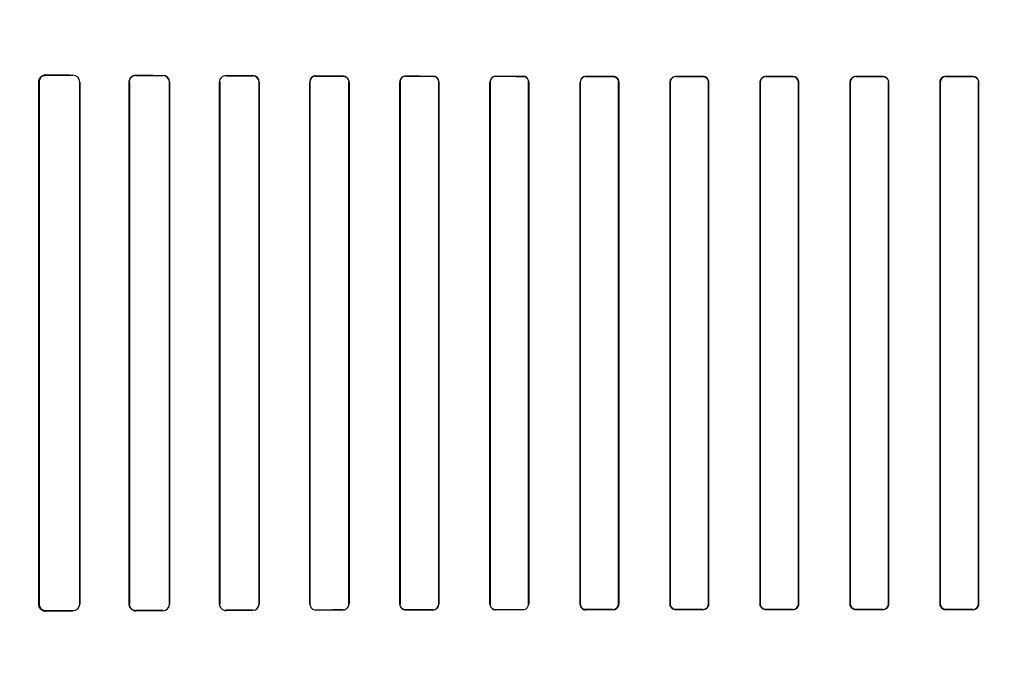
# Model space of a CAD drawing. Header units: millimetres. Extents: x 0 to 297, y 0 to 210.
# Tile 147 of 256: x 55.767 to 56.259, y 158.348 to 158.667. Entities that reach past the tile are written whole.
import ezdxf

# ---------------------------------------------------------------- set-up
doc = ezdxf.new("R2010")
doc.units = ezdxf.units.MM
doc.header["$LTSCALE"] = 16.335
doc.layers.get('0').update_dxf_attribs({"linetype": 'CONTINUOUS'})
for name, color, linetype in [('AXES_REF', 7, 'CONTINUOUS'), ('INTFCLR_1', 7, 'CONTINUOUS'), ('INTFCLR_72935', 7, 'CONTINUOUS')]:
    doc.layers.add(name, color=color, linetype=linetype)

msp = doc.modelspace()

# ---------------------------------------------------------------- linework, layer by layer
at = {"color": 7, "linetype": 'Continuous'}
for radius in [8.72625, 8.7255, 8.66962]:
    msp.add_circle((57.53761, 154.41059), radius, dxfattribs=at)
msp.add_arc((57.53761, 154.41059), 8.64, 278.277129, 261.722871, dxfattribs=at)
at = {"layer": 'AXES_REF', "color": 9, "linetype": 'Continuous'}
for radius in [7.96006, 5.33572]:
    msp.add_circle((57.53761, 154.41059), radius, dxfattribs=at)
at = {"layer": 'INTFCLR_1', "color": 6, "linetype": 'Continuous'}
for p, q in [((55.7765, 158.37508), (55.7765, 158.63608)), ((55.77667, 158.37508), (55.77667, 158.63608)), ((55.79696, 158.63608), (55.79696, 158.37508)), ((55.79711, 158.63608), (55.79711, 158.37508)), ((55.82171, 158.37508), (55.82171, 158.63608)), ((55.82184, 158.37508), (55.82184, 158.63608)), ((55.8418, 158.63608), (55.8418, 158.37508)), ((55.84193, 158.63608), (55.84193, 158.37508)), ((55.86686, 158.37508), (55.86686, 158.63608)), ((55.86698, 158.37508), (55.86698, 158.63608)), ((55.88668, 158.63608), (55.88668, 158.37508)), ((55.8868, 158.63608), (55.8868, 158.37508)), ((55.91198, 158.37508), (55.91198, 158.63608)), ((55.91209, 158.37508), (55.91209, 158.63608)), ((55.93159, 158.63608), (55.93159, 158.37508)), ((55.93169, 158.63608), (55.93169, 158.37508)), ((55.95707, 158.37508), (55.95707, 158.63608)), ((55.95717, 158.37508), (55.95717, 158.63608)), ((55.97651, 158.63608), (55.97651, 158.37508)), ((55.97661, 158.63608), (55.97661, 158.37508)), ((56.00214, 158.37508), (56.00214, 158.63608)), ((56.00224, 158.37508), (56.00224, 158.63608)), ((56.02145, 158.63608), (56.02145, 158.37508)), ((56.02155, 158.63608), (56.02155, 158.37508)), ((56.04719, 158.37508), (56.04719, 158.63608)), ((56.04729, 158.37508), (56.04729, 158.63608)), ((56.06641, 158.63608), (56.06641, 158.37508)), ((56.06651, 158.63608), (56.06651, 158.37508)), ((56.09222, 158.37508), (56.09222, 158.63608)), ((56.09232, 158.37508), (56.09232, 158.63608)), ((56.11139, 158.63608), (56.11139, 158.37508)), ((56.11148, 158.63608), (56.11148, 158.37508)), ((56.13724, 158.37508), (56.13724, 158.63608)), ((56.13734, 158.37508), (56.13734, 158.63608)), ((56.15637, 158.63608), (56.15637, 158.37508)), ((56.15647, 158.63608), (56.15647, 158.37508)), ((56.18224, 158.37508), (56.18224, 158.63608)), ((56.18234, 158.37508), (56.18234, 158.63608)), ((56.20138, 158.63608), (56.20138, 158.37508)), ((56.20147, 158.63608), (56.20147, 158.37508)), ((56.22723, 158.37508), (56.22723, 158.63608)), ((56.22733, 158.37508), (56.22733, 158.63608)), ((56.24639, 158.63608), (56.24639, 158.37508)), ((56.24649, 158.63608), (56.24649, 158.37508))]:
    msp.add_line(p, q, dxfattribs=at)
at = {"layer": 'INTFCLR_1', "color": 9, "linetype": 'Continuous'}
for p, q in [((55.77667, 158.63608), (55.7765, 158.63608)), ((55.78011, 158.63966), (55.78011, 158.6395)), ((55.79361, 158.63944), (55.79361, 158.63959)), ((55.79711, 158.63608), (55.79696, 158.63608)), ((55.82184, 158.63608), (55.82171, 158.63608)), ((55.82511, 158.63946), (55.82511, 158.63933)), ((55.83861, 158.63928), (55.83861, 158.63941)), ((55.84193, 158.63608), (55.8418, 158.63608)), ((55.86698, 158.63608), (55.86686, 158.63608)), ((55.87011, 158.63931), (55.87011, 158.63919)), ((55.88361, 158.63916), (55.88361, 158.63928)), ((55.8868, 158.63608), (55.88668, 158.63608)), ((55.91209, 158.63608), (55.91198, 158.63608)), ((55.91511, 158.6392), (55.91511, 158.63909)), ((55.92861, 158.63906), (55.92861, 158.63917)), ((55.93169, 158.63608), (55.93159, 158.63608)), ((55.95717, 158.63608), (55.95707, 158.63608)), ((55.96011, 158.63911), (55.96011, 158.639)), ((55.97361, 158.63898), (55.97361, 158.63909)), ((55.97661, 158.63608), (55.97651, 158.63608)), ((56.00224, 158.63608), (56.00214, 158.63608)), ((56.00511, 158.63904), (56.00511, 158.63894)), ((56.01861, 158.63892), (56.01861, 158.63902)), ((56.02155, 158.63608), (56.02145, 158.63608)), ((56.04729, 158.63608), (56.04719, 158.63608)), ((56.05011, 158.63899), (56.05011, 158.63889)), ((56.06361, 158.63888), (56.06361, 158.63898)), ((56.06651, 158.63608), (56.06641, 158.63608)), ((56.09232, 158.63608), (56.09222, 158.63608)), ((56.09511, 158.63896), (56.09511, 158.63886)), ((56.10861, 158.63886), (56.10861, 158.63895)), ((56.11148, 158.63608), (56.11139, 158.63608)), ((56.13734, 158.63608), (56.13724, 158.63608)), ((56.14011, 158.63894), (56.14011, 158.63885)), ((56.15361, 158.63884), (56.15361, 158.63894)), ((56.15647, 158.63608), (56.15637, 158.63608)), ((56.18234, 158.63608), (56.18224, 158.63608)), ((56.18511, 158.63894), (56.18511, 158.63884)), ((56.19861, 158.63885), (56.19861, 158.63894)), ((56.20147, 158.63608), (56.20138, 158.63608)), ((56.22733, 158.63608), (56.22723, 158.63608)), ((56.23011, 158.63895), (56.23011, 158.63886)), ((56.24361, 158.63886), (56.24361, 158.63896)), ((56.24649, 158.63608), (56.24639, 158.63608)), ((55.7765, 158.37508), (55.77667, 158.37508)), ((55.79696, 158.37508), (55.79711, 158.37508)), ((55.82171, 158.37508), (55.82184, 158.37508)), ((55.8418, 158.37508), (55.84193, 158.37508)), ((55.86686, 158.37508), (55.86698, 158.37508)), ((55.88668, 158.37508), (55.8868, 158.37508)), ((55.91198, 158.37508), (55.91209, 158.37508)), ((55.93159, 158.37508), (55.93169, 158.37508)), ((55.95707, 158.37508), (55.95717, 158.37508)), ((55.97651, 158.37508), (55.97661, 158.37508)), ((56.00214, 158.37508), (56.00224, 158.37508)), ((56.02145, 158.37508), (56.02155, 158.37508)), ((56.04719, 158.37508), (56.04729, 158.37508)), ((56.06641, 158.37508), (56.06651, 158.37508)), ((56.09222, 158.37508), (56.09232, 158.37508)), ((56.11139, 158.37508), (56.11148, 158.37508)), ((56.13724, 158.37508), (56.13734, 158.37508)), ((56.15637, 158.37508), (56.15647, 158.37508)), ((56.18224, 158.37508), (56.18234, 158.37508)), ((56.20138, 158.37508), (56.20147, 158.37508)), ((56.22723, 158.37508), (56.22733, 158.37508)), ((56.24639, 158.37508), (56.24649, 158.37508)), ((55.78011, 158.37165), (55.78011, 158.37149)), ((55.79361, 158.37156), (55.79361, 158.37171)), ((55.82511, 158.37182), (55.82511, 158.37169)), ((55.83861, 158.37174), (55.83861, 158.37187)), ((55.87011, 158.37196), (55.87011, 158.37184)), ((55.88361, 158.37188), (55.88361, 158.37199)), ((55.91511, 158.37206), (55.91511, 158.37195)), ((55.92861, 158.37198), (55.92861, 158.37209)), ((55.96011, 158.37215), (55.96011, 158.37204)), ((55.97361, 158.37206), (55.97361, 158.37217)), ((56.00511, 158.37221), (56.00511, 158.37211)), ((56.01861, 158.37213), (56.01861, 158.37223)), ((56.05011, 158.37226), (56.05011, 158.37216)), ((56.06361, 158.37217), (56.06361, 158.37227)), ((56.09511, 158.37229), (56.09511, 158.37219)), ((56.10861, 158.3722), (56.10861, 158.3723)), ((56.14011, 158.37231), (56.14011, 158.37221)), ((56.15361, 158.37221), (56.15361, 158.37231)), ((56.18511, 158.37231), (56.18511, 158.37221)), ((56.19861, 158.37221), (56.19861, 158.37231)), ((56.23011, 158.3723), (56.23011, 158.3722)), ((56.24361, 158.37219), (56.24361, 158.37229))]:
    msp.add_line(p, q, dxfattribs=at)
at = {"layer": 'INTFCLR_1', "color": 7, "linetype": 'Continuous'}
for points in [[(55.77901, 158.63933), (55.77912, 158.63936), (55.77924, 158.63939), (55.77936, 158.63942), (55.77947, 158.63944), (55.7796, 158.63946), (55.77972, 158.63948), (55.77985, 158.63949), (55.77998, 158.6395), (55.78011, 158.6395)], [(55.78011, 158.37165), (55.77998, 158.37165), (55.77986, 158.37166), (55.77974, 158.37167), (55.77961, 158.37169), (55.77948, 158.37171), (55.77936, 158.37173), (55.77924, 158.37176), (55.77912, 158.37179), (55.77901, 158.37183)], [(55.82399, 158.37188), (55.8241, 158.37184), (55.82422, 158.3718), (55.82434, 158.37177), (55.82446, 158.37175), (55.82459, 158.37173), (55.82471, 158.37171), (55.82484, 158.3717), (55.82497, 158.37169), (55.82511, 158.37169)]]:
    msp.add_lwpolyline(points, dxfattribs=at)
at = {"layer": 'INTFCLR_1', "color": 6, "linetype": 'Continuous'}
for centre, radius, start, end in [((55.79359, 158.63608), 0.00337, 0.0011, 89.77), ((55.8386, 158.63608), 0.00321, 0.0007, 89.8223), ((55.8701, 158.63608), 0.00324, 89.8407, 179.9916), ((55.8836, 158.63608), 0.00308, 0.0123, 89.8485), ((55.9151, 158.63607), 0.00301, 89.8956, 179.9841), ((55.9286, 158.63607), 0.00309, 0.0152, 89.8666), ((56.0051, 158.63607), 0.00287, 89.9492, 179.9799), ((56.0186, 158.63608), 0.00295, 0.0065, 89.925), ((56.0501, 158.63608), 0.00282, 89.9552, 179.9955), ((56.0636, 158.63608), 0.0029, 0.0031, 89.9508), ((56.1086, 158.63608), 0.00288, 0.003, 89.9718), ((56.14011, 158.63608), 0.00277, 89.9896, 179.9979), ((56.18511, 158.63608), 0.00277, 90.0063, 179.9995), ((56.23011, 158.63608), 0.00278, 90.0274, 179.9964), ((55.79359, 158.37508), 0.00337, 270.2303, 359.9985), ((55.83859, 158.37508), 0.00334, 270.2088, 359.9855), ((55.9151, 158.37508), 0.00301, 180.0157, 270.1048), ((55.9601, 158.37508), 0.00303, 180.0176, 270.083), ((56.0501, 158.37508), 0.00292, 180.005, 270.0472), ((56.0951, 158.37508), 0.00288, 180.0021, 270.0303), ((56.15361, 158.37508), 0.00277, 270.0063, 359.9995), ((56.23011, 158.37508), 0.00288, 180.004, 269.9708)]:
    msp.add_arc(centre, radius, start, end, dxfattribs=at)
for centre, major_axis, start_param, end_param in [((56.16936, 158.64058), (0.4694, 0), -2.548571, -2.498918), ((56.16936, 158.64058), (0.4964, 0), -2.472123, -2.429437), ((56.16936, 158.64058), (0.4694, 0), -2.394089, -2.352695), ((56.16936, 158.64058), (0.4964, 0), -2.337129, -2.300034), ((56.16936, 158.64058), (0.4694, 0), -2.262072, -2.225293), ((56.16936, 158.64058), (0.4964, 0), -2.217858, -2.184193), ((56.16936, 158.64058), (0.4694, 0), -2.143198, -2.109347), ((56.16936, 158.64058), (0.4964, 0), -2.10853, -2.077154), ((56.16936, 158.64058), (0.4694, 0), -2.032847, -2.000965), ((56.16936, 158.64058), (0.4964, 0), -2.005937, -1.976148), ((56.16936, 158.64058), (0.4694, 0), -1.928279, -1.897747), ((56.16936, 158.64058), (0.4964, 0), -1.908037, -1.879358), ((56.16936, 158.64058), (0.4694, 0), -1.827661, -1.798036), ((56.16936, 158.64058), (0.4964, 0), -1.8134, -1.785477), ((56.16936, 158.64058), (0.4694, 0), -1.729645, -1.700582), ((56.16936, 158.64058), (0.4964, 0), -1.720938, -1.693486), ((56.16936, 158.64058), (0.4694, 0), -1.633151, -1.604356), ((56.16936, 158.64058), (0.4964, 0), -1.629755, -1.60253), ((56.16936, 158.64058), (0.4694, 0), -1.537236, -1.508442), ((56.16936, 158.64058), (0.4964, 0), -1.539062, -1.511838), ((56.16936, 158.64058), (0.4694, 0), -1.441011, -1.411947), ((56.16936, 158.64058), (0.4964, 0), -1.448107, -1.420655), ((56.16936, 158.37058), (0.4964, 0), 2.429437, 2.472123), ((56.16936, 158.37058), (0.4694, 0), 2.498918, 2.548571), ((56.16936, 158.37058), (0.4964, 0), 2.300034, 2.337129), ((56.16936, 158.37058), (0.4694, 0), 2.352695, 2.394089), ((56.16936, 158.37058), (0.4964, 0), 2.184193, 2.217858), ((56.16936, 158.37058), (0.4694, 0), 2.225293, 2.262072), ((56.16936, 158.37058), (0.4964, 0), 2.077154, 2.10853), ((56.16936, 158.37058), (0.4694, 0), 2.109347, 2.143198), ((56.16936, 158.37058), (0.4964, 0), 1.976148, 2.005937), ((56.16936, 158.37058), (0.4694, 0), 2.000965, 2.032847), ((56.16936, 158.37058), (0.4964, 0), 1.879358, 1.908037), ((56.16936, 158.37058), (0.4694, 0), 1.897747, 1.928279), ((56.16936, 158.37058), (0.4964, 0), 1.785477, 1.8134), ((56.16936, 158.37058), (0.4694, 0), 1.798036, 1.827661), ((56.16936, 158.37058), (0.4964, 0), 1.693486, 1.720938), ((56.16936, 158.37058), (0.4694, 0), 1.700582, 1.729645), ((56.16936, 158.37058), (0.4964, 0), 1.60253, 1.629755), ((56.16936, 158.37058), (0.4694, 0), 1.604356, 1.633151), ((56.16936, 158.37058), (0.4964, 0), 1.511838, 1.539062), ((56.16936, 158.37058), (0.4694, 0), 1.508442, 1.537236), ((56.16936, 158.37058), (0.4964, 0), 1.420655, 1.448107), ((56.16936, 158.37058), (0.4694, 0), 1.411947, 1.441011)]:
    msp.add_ellipse(centre, major_axis=major_axis, ratio=0.003491, start_param=start_param, end_param=end_param, dxfattribs=at)
at = {"layer": 'INTFCLR_1', "color": 7, "linetype": 'Continuous'}
for points, knots in [([(55.77667, 158.63608), (55.77667, 158.63667), (55.77698, 158.63782), (55.77824, 158.63915), (55.77945, 158.63949), (55.78011, 158.6395)], [0, 0, 0, 0, 0.33515, 0.63236, 1, 1, 1, 1]), ([(55.78011, 158.37165), (55.77966, 158.37166), (55.77864, 158.37184), (55.77716, 158.37294), (55.77666, 158.37431), (55.77667, 158.37508)], [0, 0, 0, 0, 0.253554, 0.567263, 1, 1, 1, 1]), ([(55.77901, 158.37183), (55.77843, 158.37202), (55.7772, 158.37283), (55.77667, 158.37428), (55.77667, 158.37508)], [0, 0, 0, 0, 0.432621, 1, 1, 1, 1]), ([(55.82511, 158.37169), (55.82463, 158.37169), (55.82352, 158.37192), (55.82211, 158.3731), (55.8217, 158.37441), (55.82171, 158.37508)], [0, 0, 0, 0, 0.271643, 0.622452, 1, 1, 1, 1]), ([(55.82171, 158.37508), (55.82171, 158.37463), (55.82197, 158.37325), (55.82312, 158.37218), (55.82399, 158.37188)], [0, 0, 0, 0, 0.328181, 1, 1, 1, 1])]:
    msp.add_open_spline(points, degree=3, knots=knots, dxfattribs=at)
at = {"layer": 'INTFCLR_1', "color": 6, "linetype": 'Continuous'}
for points, knots in [([(55.92861, 158.63906), (55.92922, 158.63906), (55.93077, 158.63859), (55.93159, 158.63698), (55.93159, 158.63608)], [0, 0, 0, 0, 0.401642, 1, 1, 1, 1]), ([(55.97361, 158.63898), (55.97419, 158.63898), (55.9757, 158.63854), (55.97651, 158.63697), (55.97651, 158.63608)], [0, 0, 0, 0, 0.393954, 1, 1, 1, 1]), ([(56.01861, 158.63892), (56.01917, 158.63892), (56.02065, 158.6385), (56.02145, 158.63696), (56.02145, 158.63608)], [0, 0, 0, 0, 0.388493, 1, 1, 1, 1]), ([(56.06361, 158.63888), (56.06415, 158.63888), (56.06561, 158.63847), (56.06641, 158.63695), (56.06641, 158.63608)], [0, 0, 0, 0, 0.384781, 1, 1, 1, 1]), ([(56.09222, 158.63608), (56.09222, 158.63663), (56.09264, 158.63813), (56.0942, 158.63896), (56.09511, 158.63896)], [0, 0, 0, 0, 0.379458, 1, 1, 1, 1]), ([(56.10861, 158.63886), (56.10915, 158.63886), (56.11059, 158.63845), (56.11139, 158.63695), (56.11139, 158.63608)], [0, 0, 0, 0, 0.382518, 1, 1, 1, 1]), ([(56.13724, 158.63608), (56.13724, 158.63663), (56.13766, 158.63812), (56.13921, 158.63894), (56.14011, 158.63894)], [0, 0, 0, 0, 0.381124, 1, 1, 1, 1]), ([(56.15361, 158.63884), (56.15414, 158.63884), (56.15558, 158.63844), (56.15637, 158.63694), (56.15637, 158.63608)], [0, 0, 0, 0, 0.381533, 1, 1, 1, 1]), ([(56.18224, 158.63608), (56.18224, 158.63663), (56.18266, 158.63812), (56.18421, 158.63894), (56.18511, 158.63894)], [0, 0, 0, 0, 0.381416, 1, 1, 1, 1]), ([(56.19861, 158.63885), (56.19914, 158.63885), (56.20058, 158.63844), (56.20138, 158.63695), (56.20138, 158.63608)], [0, 0, 0, 0, 0.381752, 1, 1, 1, 1]), ([(56.22723, 158.63608), (56.22723, 158.63663), (56.22765, 158.63812), (56.2292, 158.63895), (56.23011, 158.63895)], [0, 0, 0, 0, 0.380354, 1, 1, 1, 1]), ([(56.24361, 158.63886), (56.24415, 158.63886), (56.2456, 158.63845), (56.24639, 158.63695), (56.24639, 158.63608)], [0, 0, 0, 0, 0.383193, 1, 1, 1, 1]), ([(55.96011, 158.37215), (55.95952, 158.37215), (55.95799, 158.3726), (55.95717, 158.37418), (55.95717, 158.37508)], [0, 0, 0, 0, 0.396507, 1, 1, 1, 1]), ([(56.00511, 158.37221), (56.00454, 158.37221), (56.00305, 158.37264), (56.00224, 158.37419), (56.00224, 158.37508)], [0, 0, 0, 0, 0.390278, 1, 1, 1, 1]), ([(56.05011, 158.37226), (56.04955, 158.37226), (56.04809, 158.37268), (56.04729, 158.3742), (56.04729, 158.37508)], [0, 0, 0, 0, 0.38596, 1, 1, 1, 1]), ([(56.06651, 158.37508), (56.06651, 158.37452), (56.06609, 158.37301), (56.06452, 158.37217), (56.06361, 158.37217)], [0, 0, 0, 0, 0.377867, 1, 1, 1, 1]), ([(56.09511, 158.37229), (56.09456, 158.37229), (56.09312, 158.3727), (56.09232, 158.3742), (56.09232, 158.37508)], [0, 0, 0, 0, 0.383191, 1, 1, 1, 1]), ([(56.11148, 158.37508), (56.11148, 158.37452), (56.11106, 158.37303), (56.10951, 158.3722), (56.10861, 158.3722)], [0, 0, 0, 0, 0.380354, 1, 1, 1, 1]), ([(56.14011, 158.37231), (56.13957, 158.37231), (56.13813, 158.37271), (56.13734, 158.37421), (56.13734, 158.37508)], [0, 0, 0, 0, 0.381752, 1, 1, 1, 1]), ([(56.15647, 158.37508), (56.15647, 158.37452), (56.15605, 158.37304), (56.15451, 158.37221), (56.15361, 158.37221)], [0, 0, 0, 0, 0.381416, 1, 1, 1, 1]), ([(56.18511, 158.37231), (56.18457, 158.37231), (56.18313, 158.37271), (56.18234, 158.37421), (56.18234, 158.37508)], [0, 0, 0, 0, 0.381533, 1, 1, 1, 1]), ([(56.20147, 158.37508), (56.20147, 158.37452), (56.20105, 158.37303), (56.19951, 158.37221), (56.19861, 158.37221)], [0, 0, 0, 0, 0.381124, 1, 1, 1, 1]), ([(56.23011, 158.3723), (56.22957, 158.3723), (56.22812, 158.37271), (56.22733, 158.3742), (56.22733, 158.37508)], [0, 0, 0, 0, 0.382518, 1, 1, 1, 1]), ([(56.24649, 158.37508), (56.24649, 158.37452), (56.24607, 158.37302), (56.24451, 158.37219), (56.24361, 158.37219)], [0, 0, 0, 0, 0.379458, 1, 1, 1, 1])]:
    msp.add_open_spline(points, degree=3, knots=knots, dxfattribs=at)
at = {"layer": 'INTFCLR_72935', "color": 6, "linetype": 'Continuous'}
for p, q in [((55.7765, 158.63608), (55.7765, 158.37508)), ((55.77667, 158.63608), (55.77667, 158.37508)), ((55.79696, 158.37508), (55.79696, 158.63608)), ((55.79711, 158.37508), (55.79711, 158.63608)), ((55.82171, 158.63608), (55.82171, 158.37508)), ((55.82184, 158.63608), (55.82184, 158.37508)), ((55.8418, 158.37508), (55.8418, 158.63608)), ((55.84193, 158.37508), (55.84193, 158.63608)), ((55.86686, 158.63608), (55.86686, 158.37508)), ((55.86698, 158.63608), (55.86698, 158.37508)), ((55.88668, 158.37508), (55.88668, 158.63608)), ((55.8868, 158.37508), (55.8868, 158.63608)), ((55.91198, 158.63608), (55.91198, 158.37508)), ((55.91209, 158.63608), (55.91209, 158.37508)), ((55.93159, 158.37508), (55.93159, 158.63608)), ((55.93169, 158.37508), (55.93169, 158.63608)), ((55.95707, 158.63608), (55.95707, 158.37508)), ((55.95717, 158.63608), (55.95717, 158.37508)), ((55.97651, 158.37508), (55.97651, 158.63608)), ((55.97661, 158.37508), (55.97661, 158.63608)), ((56.00214, 158.63608), (56.00214, 158.37508)), ((56.00224, 158.63608), (56.00224, 158.37508)), ((56.02145, 158.37508), (56.02145, 158.63608)), ((56.02155, 158.37508), (56.02155, 158.63608)), ((56.04719, 158.63608), (56.04719, 158.37508)), ((56.04729, 158.63608), (56.04729, 158.37508)), ((56.06641, 158.37508), (56.06641, 158.63608)), ((56.06651, 158.37508), (56.06651, 158.63608)), ((56.09222, 158.63608), (56.09222, 158.37508)), ((56.09232, 158.63608), (56.09232, 158.37508)), ((56.11139, 158.37508), (56.11139, 158.63608)), ((56.11148, 158.37508), (56.11148, 158.63608)), ((56.13724, 158.63608), (56.13724, 158.37508)), ((56.13734, 158.63608), (56.13734, 158.37508)), ((56.15637, 158.37508), (56.15637, 158.63608)), ((56.15647, 158.37508), (56.15647, 158.63608)), ((56.18224, 158.63608), (56.18224, 158.37508)), ((56.18234, 158.63608), (56.18234, 158.37508)), ((56.20138, 158.37508), (56.20138, 158.63608)), ((56.20147, 158.37508), (56.20147, 158.63608)), ((56.22723, 158.63608), (56.22723, 158.37508)), ((56.22733, 158.63608), (56.22733, 158.37508)), ((56.24639, 158.37508), (56.24639, 158.63608)), ((56.24649, 158.37508), (56.24649, 158.63608))]:
    msp.add_line(p, q, dxfattribs=at)
at = {"layer": 'INTFCLR_72935', "color": 9, "linetype": 'Continuous'}
for p, q in [((55.7765, 158.63608), (55.77667, 158.63608)), ((55.78011, 158.6395), (55.78011, 158.63966)), ((55.79361, 158.63959), (55.79361, 158.63944)), ((55.79696, 158.63608), (55.79711, 158.63608)), ((55.82171, 158.63608), (55.82184, 158.63608)), ((55.82511, 158.63933), (55.82511, 158.63946)), ((55.83861, 158.63941), (55.83861, 158.63928)), ((55.8418, 158.63608), (55.84193, 158.63608)), ((55.86686, 158.63608), (55.86698, 158.63608)), ((55.87011, 158.63919), (55.87011, 158.63931)), ((55.88361, 158.63928), (55.88361, 158.63916)), ((55.88668, 158.63608), (55.8868, 158.63608)), ((55.91198, 158.63608), (55.91209, 158.63608)), ((55.91511, 158.63909), (55.91511, 158.6392)), ((55.92861, 158.63917), (55.92861, 158.63906)), ((55.93159, 158.63608), (55.93169, 158.63608)), ((55.95707, 158.63608), (55.95717, 158.63608)), ((55.96011, 158.639), (55.96011, 158.63911)), ((55.97361, 158.63909), (55.97361, 158.63898)), ((55.97651, 158.63608), (55.97661, 158.63608)), ((56.00214, 158.63608), (56.00224, 158.63608)), ((56.00511, 158.63894), (56.00511, 158.63904)), ((56.01861, 158.63902), (56.01861, 158.63892)), ((56.02145, 158.63608), (56.02155, 158.63608)), ((56.04719, 158.63608), (56.04729, 158.63608)), ((56.05011, 158.63889), (56.05011, 158.63899)), ((56.06361, 158.63898), (56.06361, 158.63888)), ((56.06641, 158.63608), (56.06651, 158.63608)), ((56.09222, 158.63608), (56.09232, 158.63608)), ((56.09511, 158.63886), (56.09511, 158.63896)), ((56.10861, 158.63895), (56.10861, 158.63886)), ((56.11139, 158.63608), (56.11148, 158.63608)), ((56.13724, 158.63608), (56.13734, 158.63608)), ((56.14011, 158.63885), (56.14011, 158.63894)), ((56.15361, 158.63894), (56.15361, 158.63884)), ((56.15637, 158.63608), (56.15647, 158.63608)), ((56.18224, 158.63608), (56.18234, 158.63608)), ((56.18511, 158.63884), (56.18511, 158.63894)), ((56.19861, 158.63894), (56.19861, 158.63885)), ((56.20138, 158.63608), (56.20147, 158.63608)), ((56.22723, 158.63608), (56.22733, 158.63608)), ((56.23011, 158.63886), (56.23011, 158.63895)), ((56.24361, 158.63896), (56.24361, 158.63886)), ((56.24639, 158.63608), (56.24649, 158.63608)), ((55.77667, 158.37508), (55.7765, 158.37508)), ((55.79711, 158.37508), (55.79696, 158.37508)), ((55.82184, 158.37508), (55.82171, 158.37508)), ((55.84193, 158.37508), (55.8418, 158.37508)), ((55.86698, 158.37508), (55.86686, 158.37508)), ((55.8868, 158.37508), (55.88668, 158.37508)), ((55.91209, 158.37508), (55.91198, 158.37508)), ((55.93169, 158.37508), (55.93159, 158.37508)), ((55.95717, 158.37508), (55.95707, 158.37508)), ((55.97661, 158.37508), (55.97651, 158.37508)), ((56.00224, 158.37508), (56.00214, 158.37508)), ((56.02155, 158.37508), (56.02145, 158.37508)), ((56.04729, 158.37508), (56.04719, 158.37508)), ((56.06651, 158.37508), (56.06641, 158.37508)), ((56.09232, 158.37508), (56.09222, 158.37508)), ((56.11148, 158.37508), (56.11139, 158.37508)), ((56.13734, 158.37508), (56.13724, 158.37508)), ((56.15647, 158.37508), (56.15637, 158.37508)), ((56.18234, 158.37508), (56.18224, 158.37508)), ((56.20147, 158.37508), (56.20138, 158.37508)), ((56.22733, 158.37508), (56.22723, 158.37508)), ((56.24649, 158.37508), (56.24639, 158.37508)), ((55.78011, 158.37149), (55.78011, 158.37165)), ((55.79361, 158.37171), (55.79361, 158.37156)), ((55.82511, 158.37169), (55.82511, 158.37182)), ((55.83861, 158.37187), (55.83861, 158.37174)), ((55.87011, 158.37184), (55.87011, 158.37196)), ((55.88361, 158.37199), (55.88361, 158.37188)), ((55.91511, 158.37195), (55.91511, 158.37206)), ((55.92861, 158.37209), (55.92861, 158.37198)), ((55.96011, 158.37204), (55.96011, 158.37215)), ((55.97361, 158.37217), (55.97361, 158.37206)), ((56.00511, 158.37211), (56.00511, 158.37221)), ((56.01861, 158.37223), (56.01861, 158.37213)), ((56.05011, 158.37216), (56.05011, 158.37226)), ((56.06361, 158.37227), (56.06361, 158.37217)), ((56.09511, 158.37219), (56.09511, 158.37229)), ((56.10861, 158.3723), (56.10861, 158.3722)), ((56.14011, 158.37221), (56.14011, 158.37231)), ((56.15361, 158.37231), (56.15361, 158.37221)), ((56.18511, 158.37221), (56.18511, 158.37231)), ((56.19861, 158.37231), (56.19861, 158.37221)), ((56.23011, 158.3722), (56.23011, 158.3723)), ((56.24361, 158.37229), (56.24361, 158.37219))]:
    msp.add_line(p, q, dxfattribs=at)
at = {"layer": 'INTFCLR_72935', "color": 7, "linetype": 'Continuous'}
for points in [[(55.77899, 158.63949), (55.7791, 158.63952), (55.77921, 158.63955), (55.77933, 158.63958), (55.77945, 158.6396), (55.77957, 158.63962), (55.7797, 158.63964), (55.77983, 158.63965), (55.77997, 158.63966), (55.78011, 158.63966)], [(55.78011, 158.6395), (55.77998, 158.6395), (55.77986, 158.63949), (55.77974, 158.63948), (55.77961, 158.63947), (55.77948, 158.63945), (55.77936, 158.63942), (55.77924, 158.63939), (55.77912, 158.63936), (55.77901, 158.63932)], [(55.82399, 158.63928), (55.8241, 158.63931), (55.82422, 158.63935), (55.82434, 158.63938), (55.82446, 158.6394), (55.82459, 158.63942), (55.82471, 158.63944), (55.82484, 158.63945), (55.82497, 158.63946), (55.82511, 158.63946)], [(55.78011, 158.37149), (55.77997, 158.37149), (55.77983, 158.3715), (55.7797, 158.37151), (55.77957, 158.37153), (55.77945, 158.37155), (55.77933, 158.37157), (55.77922, 158.3716), (55.7791, 158.37163), (55.77899, 158.37166)], [(55.77901, 158.37183), (55.77912, 158.37179), (55.77924, 158.37176), (55.77936, 158.37173), (55.77947, 158.37171), (55.7796, 158.37169), (55.77972, 158.37167), (55.77985, 158.37166), (55.77998, 158.37165), (55.78011, 158.37165)]]:
    msp.add_lwpolyline(points, dxfattribs=at)
at = {"layer": 'INTFCLR_72935', "color": 6, "linetype": 'Continuous'}
for centre, radius, start, end in [((55.83859, 158.63608), 0.00334, 0.0054, 89.798), ((55.8836, 158.63608), 0.0032, 0.0033, 89.8453), ((55.9151, 158.63608), 0.00312, 89.873, 179.9964), ((55.9286, 158.63608), 0.00309, 0.0027, 89.8792), ((55.9601, 158.63608), 0.00303, 89.9024, 179.9971), ((55.9736, 158.63607), 0.00301, 0.0187, 89.8905), ((56.0186, 158.63607), 0.00295, 0.02, 89.9129), ((56.15361, 158.63608), 0.00277, 0.0005, 89.9937), ((56.23011, 158.63608), 0.00288, 90.0292, 179.996), ((55.79359, 158.37508), 0.00337, 270.23, 359.9989), ((55.82509, 158.37508), 0.00339, 180.0015, 270.217), ((55.83859, 158.37508), 0.00334, 270.1992, 359.9967), ((55.8701, 158.37508), 0.00324, 180.0038, 270.1641), ((55.8836, 158.37508), 0.00308, 270.1423, 359.9969), ((55.9601, 158.37508), 0.00303, 180.0182, 270.0823), ((55.9736, 158.37508), 0.00301, 270.0931, 359.9977), ((56.0051, 158.37508), 0.00297, 180.02, 270.0556), ((56.0501, 158.37508), 0.00282, 180.0045, 270.0448), ((56.0636, 158.37508), 0.0029, 270.0492, 359.9969), ((56.18511, 158.37508), 0.00277, 180.0005, 269.9937), ((56.23011, 158.37508), 0.00278, 180.0036, 269.9726), ((56.24361, 158.37508), 0.00288, 269.9698, 359.9979)]:
    msp.add_arc(centre, radius, start, end, dxfattribs=at)
for centre, major_axis, start_param, end_param in [((56.16936, 158.64058), (0.4694, 0), -2.548571, -2.498918), ((56.16936, 158.64058), (0.4964, 0), -2.472123, -2.429437), ((56.16936, 158.64058), (0.4694, 0), -2.394089, -2.352695), ((56.16936, 158.64058), (0.4964, 0), -2.337129, -2.300034), ((56.16936, 158.64058), (0.4694, 0), -2.262072, -2.225293), ((56.16936, 158.64058), (0.4964, 0), -2.217858, -2.184193), ((56.16936, 158.64058), (0.4694, 0), -2.143198, -2.109347), ((56.16936, 158.64058), (0.4964, 0), -2.10853, -2.077154), ((56.16936, 158.64058), (0.4694, 0), -2.032847, -2.000965), ((56.16936, 158.64058), (0.4964, 0), -2.005937, -1.976148), ((56.16936, 158.64058), (0.4694, 0), -1.928279, -1.897747), ((56.16936, 158.64058), (0.4964, 0), -1.908037, -1.879358), ((56.16936, 158.64058), (0.4694, 0), -1.827661, -1.798036), ((56.16936, 158.64058), (0.4964, 0), -1.8134, -1.785477), ((56.16936, 158.64058), (0.4694, 0), -1.729645, -1.700582), ((56.16936, 158.64058), (0.4964, 0), -1.720938, -1.693486), ((56.16936, 158.64058), (0.4694, 0), -1.633151, -1.604356), ((56.16936, 158.64058), (0.4964, 0), -1.629755, -1.60253), ((56.16936, 158.64058), (0.4694, 0), -1.537236, -1.508442), ((56.16936, 158.64058), (0.4964, 0), -1.539062, -1.511838), ((56.16936, 158.64058), (0.4694, 0), -1.441011, -1.411947), ((56.16936, 158.64058), (0.4964, 0), -1.448107, -1.420655), ((56.16936, 158.37058), (0.4964, 0), 2.429437, 2.472123), ((56.16936, 158.37058), (0.4694, 0), 2.498918, 2.548571), ((56.16936, 158.37058), (0.4964, 0), 2.300034, 2.337129), ((56.16936, 158.37058), (0.4694, 0), 2.352695, 2.394089), ((56.16936, 158.37058), (0.4964, 0), 2.184193, 2.217858), ((56.16936, 158.37058), (0.4694, 0), 2.225293, 2.262072), ((56.16936, 158.37058), (0.4964, 0), 2.077154, 2.10853), ((56.16936, 158.37058), (0.4694, 0), 2.109347, 2.143198), ((56.16936, 158.37058), (0.4964, 0), 1.976148, 2.005937), ((56.16936, 158.37058), (0.4694, 0), 2.000965, 2.032847), ((56.16936, 158.37058), (0.4964, 0), 1.879358, 1.908037), ((56.16936, 158.37058), (0.4694, 0), 1.897747, 1.928279), ((56.16936, 158.37058), (0.4964, 0), 1.785477, 1.8134), ((56.16936, 158.37058), (0.4694, 0), 1.798036, 1.827661), ((56.16936, 158.37058), (0.4964, 0), 1.693486, 1.720938), ((56.16936, 158.37058), (0.4694, 0), 1.700582, 1.729645), ((56.16936, 158.37058), (0.4964, 0), 1.60253, 1.629755), ((56.16936, 158.37058), (0.4694, 0), 1.604356, 1.633151), ((56.16936, 158.37058), (0.4964, 0), 1.511838, 1.539062), ((56.16936, 158.37058), (0.4694, 0), 1.508442, 1.537236), ((56.16936, 158.37058), (0.4964, 0), 1.420655, 1.448107), ((56.16936, 158.37058), (0.4694, 0), 1.411947, 1.441011)]:
    msp.add_ellipse(centre, major_axis=major_axis, ratio=0.003491, start_param=start_param, end_param=end_param, dxfattribs=at)
at = {"layer": 'INTFCLR_72935', "color": 7, "linetype": 'Continuous'}
for points, knots in [([(55.78011, 158.63966), (55.77949, 158.63965), (55.77834, 158.63937), (55.77692, 158.63809), (55.7765, 158.63681), (55.7765, 158.63608)], [0, 0, 0, 0, 0.329149, 0.605901, 1, 1, 1, 1]), ([(55.7765, 158.63608), (55.7765, 158.63666), (55.77686, 158.63815), (55.77814, 158.63921), (55.77899, 158.63949)], [0, 0, 0, 0, 0.39323, 1, 1, 1, 1]), ([(55.78011, 158.6395), (55.77946, 158.63949), (55.77825, 158.63916), (55.77698, 158.63783), (55.77666, 158.63667), (55.77667, 158.63608)], [0, 0, 0, 0, 0.362579, 0.663883, 1, 1, 1, 1]), ([(55.82511, 158.63946), (55.82463, 158.63946), (55.82352, 158.63923), (55.82211, 158.63805), (55.8217, 158.63674), (55.82171, 158.63608)], [0, 0, 0, 0, 0.271643, 0.622451, 1, 1, 1, 1]), ([(55.82171, 158.63608), (55.82171, 158.63668), (55.82209, 158.63808), (55.82326, 158.63902), (55.82399, 158.63928)], [0, 0, 0, 0, 0.442089, 1, 1, 1, 1]), ([(55.7765, 158.37508), (55.7765, 158.37451), (55.77677, 158.37343), (55.77797, 158.37195), (55.77931, 158.3715), (55.78011, 158.37149)], [0, 0, 0, 0, 0.305755, 0.568882, 1, 1, 1, 1]), ([(55.77899, 158.37166), (55.77845, 158.37184), (55.77713, 158.37263), (55.7765, 158.37417), (55.7765, 158.37508)], [0, 0, 0, 0, 0.384972, 1, 1, 1, 1]), ([(55.77667, 158.37508), (55.77667, 158.37448), (55.77698, 158.37333), (55.77824, 158.372), (55.77945, 158.37166), (55.78011, 158.37165)], [0, 0, 0, 0, 0.33515, 0.632361, 1, 1, 1, 1]), ([(55.77667, 158.37508), (55.77667, 158.37462), (55.77693, 158.37322), (55.77812, 158.37212), (55.77901, 158.37183)], [0, 0, 0, 0, 0.325916, 1, 1, 1, 1])]:
    msp.add_open_spline(points, degree=3, knots=knots, dxfattribs=at)
at = {"layer": 'INTFCLR_72935', "color": 6, "linetype": 'Continuous'}
for points, knots in [([(55.96011, 158.639), (55.9595, 158.63901), (55.95797, 158.63854), (55.95717, 158.63696), (55.95717, 158.63608)], [0, 0, 0, 0, 0.404563, 1, 1, 1, 1]), ([(56.00511, 158.63894), (56.00453, 158.63894), (56.00303, 158.6385), (56.00224, 158.63695), (56.00224, 158.63608)], [0, 0, 0, 0, 0.397667, 1, 1, 1, 1]), ([(56.05011, 158.63889), (56.04954, 158.63889), (56.04807, 158.63846), (56.04729, 158.63695), (56.04729, 158.63608)], [0, 0, 0, 0, 0.393269, 1, 1, 1, 1]), ([(56.06361, 158.63898), (56.06418, 158.63898), (56.06569, 158.63854), (56.06651, 158.63698), (56.06651, 158.63608)], [0, 0, 0, 0, 0.389513, 1, 1, 1, 1]), ([(56.09511, 158.63886), (56.09455, 158.63886), (56.0931, 158.63844), (56.09232, 158.63694), (56.09232, 158.63608)], [0, 0, 0, 0, 0.390452, 1, 1, 1, 1]), ([(56.10861, 158.63895), (56.10918, 158.63895), (56.11067, 158.63852), (56.11148, 158.63697), (56.11148, 158.63608)], [0, 0, 0, 0, 0.389548, 1, 1, 1, 1]), ([(56.14011, 158.63885), (56.13956, 158.63885), (56.13812, 158.63843), (56.13734, 158.63693), (56.13734, 158.63608)], [0, 0, 0, 0, 0.390053, 1, 1, 1, 1]), ([(56.15361, 158.63894), (56.15417, 158.63894), (56.15566, 158.63851), (56.15647, 158.63697), (56.15647, 158.63608)], [0, 0, 0, 0, 0.386431, 1, 1, 1, 1]), ([(56.18511, 158.63884), (56.18456, 158.63884), (56.18312, 158.63843), (56.18234, 158.63694), (56.18234, 158.63608)], [0, 0, 0, 0, 0.386482, 1, 1, 1, 1]), ([(56.19861, 158.63894), (56.19917, 158.63894), (56.20066, 158.63851), (56.20147, 158.63696), (56.20147, 158.63608)], [0, 0, 0, 0, 0.390177, 1, 1, 1, 1]), ([(56.23011, 158.63886), (56.22956, 158.63886), (56.22811, 158.63844), (56.22733, 158.63694), (56.22733, 158.63608)], [0, 0, 0, 0, 0.389405, 1, 1, 1, 1]), ([(56.24361, 158.63896), (56.24418, 158.63896), (56.24568, 158.63852), (56.24649, 158.63697), (56.24649, 158.63608)], [0, 0, 0, 0, 0.390739, 1, 1, 1, 1]), ([(55.92861, 158.37209), (55.92923, 158.37209), (55.93078, 158.37258), (55.93159, 158.37418), (55.93159, 158.37508)], [0, 0, 0, 0, 0.409084, 1, 1, 1, 1]), ([(55.97361, 158.37217), (55.9742, 158.37217), (55.97571, 158.37263), (55.97651, 158.37419), (55.97651, 158.37508)], [0, 0, 0, 0, 0.400765, 1, 1, 1, 1]), ([(56.01861, 158.37223), (56.01918, 158.37223), (56.02066, 158.37266), (56.02145, 158.3742), (56.02145, 158.37508)], [0, 0, 0, 0, 0.393494, 1, 1, 1, 1]), ([(56.06361, 158.37227), (56.06416, 158.37227), (56.06562, 158.37269), (56.06641, 158.3742), (56.06641, 158.37508)], [0, 0, 0, 0, 0.38908, 1, 1, 1, 1]), ([(56.09511, 158.37219), (56.09453, 158.37219), (56.09303, 158.37263), (56.09222, 158.37418), (56.09222, 158.37508)], [0, 0, 0, 0, 0.390739, 1, 1, 1, 1]), ([(56.10861, 158.3723), (56.10916, 158.3723), (56.1106, 158.37271), (56.11139, 158.37421), (56.11139, 158.37508)], [0, 0, 0, 0, 0.389405, 1, 1, 1, 1]), ([(56.14011, 158.37221), (56.13954, 158.37221), (56.13805, 158.37264), (56.13724, 158.37419), (56.13724, 158.37508)], [0, 0, 0, 0, 0.390177, 1, 1, 1, 1]), ([(56.15361, 158.37231), (56.15415, 158.37231), (56.15559, 158.37272), (56.15637, 158.37421), (56.15637, 158.37508)], [0, 0, 0, 0, 0.386482, 1, 1, 1, 1]), ([(56.18511, 158.37221), (56.18454, 158.37221), (56.18306, 158.37264), (56.18224, 158.37418), (56.18224, 158.37508)], [0, 0, 0, 0, 0.386431, 1, 1, 1, 1]), ([(56.19861, 158.37231), (56.19916, 158.37231), (56.2006, 158.37272), (56.20138, 158.37422), (56.20138, 158.37508)], [0, 0, 0, 0, 0.390053, 1, 1, 1, 1]), ([(56.23011, 158.3722), (56.22954, 158.3722), (56.22804, 158.37263), (56.22723, 158.37418), (56.22723, 158.37508)], [0, 0, 0, 0, 0.389548, 1, 1, 1, 1]), ([(56.24361, 158.37229), (56.24416, 158.37229), (56.24561, 158.37271), (56.24639, 158.37421), (56.24639, 158.37508)], [0, 0, 0, 0, 0.390452, 1, 1, 1, 1])]:
    msp.add_open_spline(points, degree=3, knots=knots, dxfattribs=at)

doc.saveas('drawing.dxf')
